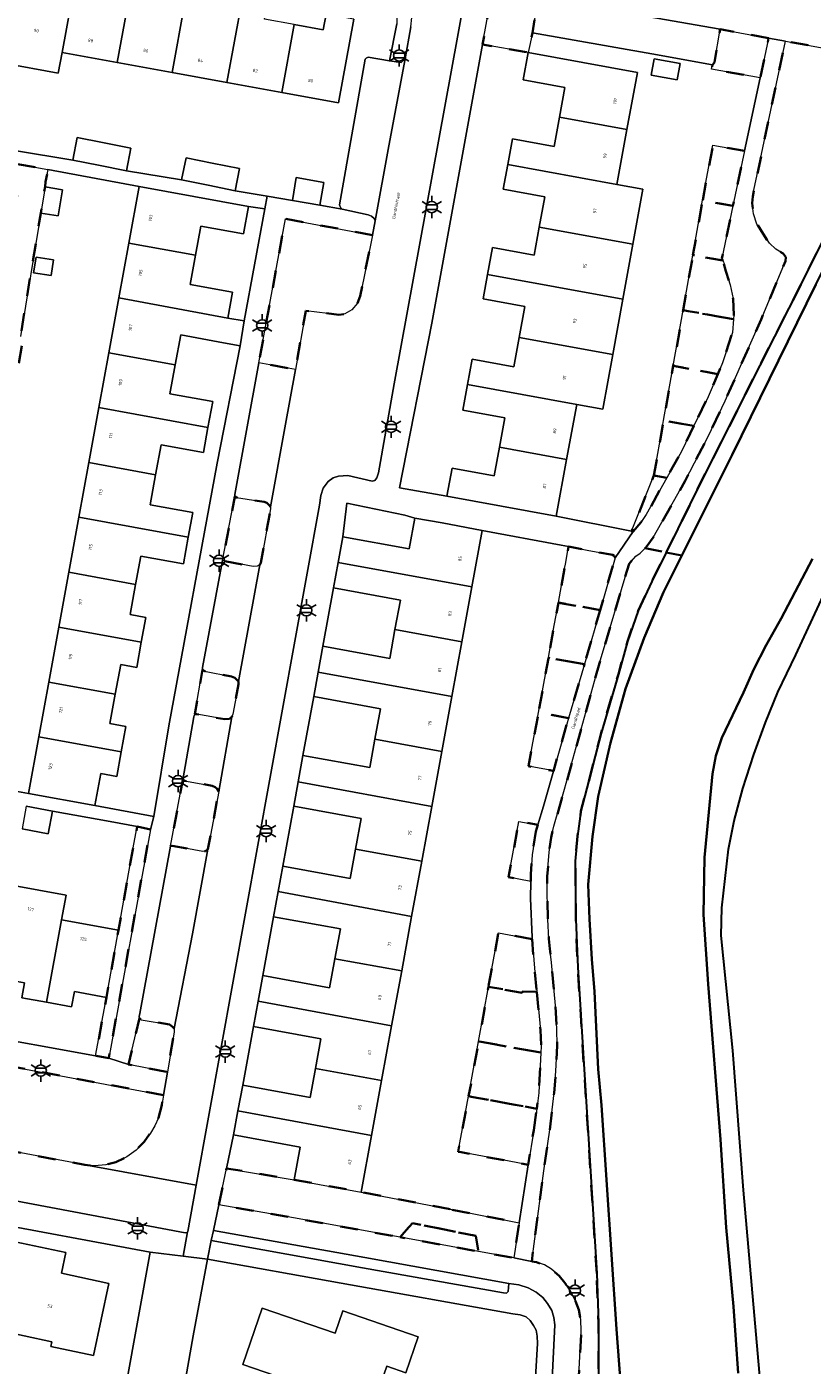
# Model space of a CAD drawing. Extents: x 105780 to 185197, y 477999 to 525027.
# Tile 118 of 256: x 106929 to 107018, y 479594 to 479746. Entities that reach past the tile are written whole.
import ezdxf
from ezdxf.enums import TextEntityAlignment as Align

# ---------------------------------------------------------------- set-up
doc = ezdxf.new("R2010")
doc.units = 0
doc.linetypes.add('XX-HIDDEN', pattern=[4, 2, -2])
for name, color, linetype, lineweight in [('B-GV-GR-GRAS_GAZON-G', 252, 'Continuous', 13), ('B-GV-GR-MATERIAALGRENS-G', 252, 'XX-HIDDEN', 35), ('B-RO-IE-MEUBILAIR_WEGMEUBILAIR-S', 252, 'Continuous', 25), ('B-WE-GW-WATERGANG_SLOOT_INSTEEK-G', 252, 'Continuous', 30), ('B-XX-KG-KADASTRAAL_BEBOUWING-G', 252, 'Continuous', 20), ('B1-WE-OG-BEBOUWING-T18', 7, 'Continuous', 18), ('B1-WE-OG-TERREIN_ERF-GV', 252, 'Continuous', 18), ('B1-WE-OG-TOPOGRAFIE-T18', 10, 'Continuous', 18), ('B1-WE-VH-VERHARDING_ASFALT-GV', 252, 'Continuous', 18), ('B1-WE-VH-VERHARDING_BETONSTRAATSTEEN-GV', 252, 'Continuous', 18), ('B1-WE-VH-VERHARDING_TEGEL-GV', 252, 'Continuous', 18)]:
    doc.layers.add(name, color=color, linetype=linetype, lineweight=lineweight)
doc.styles.add('NLCS-ISO', font='NLCS-ISO.ttf')
doc.styles.add('NLCS-ISO-M200-T18', font='NLCS-ISO.ttf', dxfattribs={"height": 0.36})

# ---------------------------------------------------------------- blocks, each defined once
blk = doc.blocks.new('B-SIE-WEG_LICHTMAST-SO')
at = {"ltscale": 0.1}
for p, q in [((-1.1, 0.63), (-2.19, 1.27)), ((0, 1.27), (0, 2.53)), ((1.1, 0.63), (2.19, 1.27)), ((-1.1, -0.63), (-2.19, -1.27)), ((0, -1.27), (0, -2.53)), ((1.1, -0.63), (2.19, -1.27))]:
    blk.add_line(p, q, dxfattribs=at)
at = {"flags": 128}
for points in [[(-1.16, 0.5), (1.16, 0.5)], [(-1.16, -0.5), (1.16, -0.5)]]:
    blk.add_lwpolyline(points, dxfattribs=at)
at = {"ltscale": 0.1}
blk.add_circle((0, 0), 1.27, dxfattribs=at)
at = {"style": 'NLCS-ISO'}
blk.add_attdef('TYPE', text='', height=1.8, dxfattribs=at).set_placement((0, 2.53), align=Align.BOTTOM_CENTER)

msp = doc.modelspace()

# ---------------------------------------------------------------- linework, layer by layer
at = {"layer": 'B-GV-GR-GRAS_GAZON-G', "flags": 128}
msp.add_lwpolyline([(107022.312, 479687.463), (107016.337, 479674.502), (107014.275, 479670.283), (107012.88, 479666.831), (107011.574, 479663.227), (107010.307, 479659.384), (107009.346, 479655.685), (107008.681, 479652.472), (107007.921, 479645.836), (107007.87, 479642.704), (107009.167, 479629.682), (107010.389, 479613.818), (107012.565, 479588.841), (107013.34, 479580.87), (107013.332, 479580.442), (107013.051, 479580.008), (107012.75, 479579.693), (107012.428, 479579.566), (107011.882, 479579.486), (107012.435, 479575.868), (107026.314, 479576.624)], dxfattribs=at)
at = {"layer": 'B-GV-GR-MATERIAALGRENS-G', "flags": 128}
for points in [[(106987.073, 479749.081), (106987.481, 479751.79), (106982.42, 479752.643), (106980.798, 479743.725), (106985.985, 479742.783), (106986.464, 479745.039)], [(107026.383, 479735.516), (107031.992, 479746.916), (107023.841, 479748.392), (107022.159, 479748.628), (107021.308, 479743.016), (107021.189, 479742.996), (107015.131, 479744.094), (107011.565, 479727.2), (107011.427, 479726.462), (107011.375, 479725.708), (107011.522, 479724.497), (107011.906, 479723.359), (107012.598, 479722.228), (107013.34, 479721.184), (107014.039, 479720.515), (107014.871, 479720.02), (107015.187, 479719.617), (107015.13, 479719.136), (107012.385, 479712.525), (107008.294, 479703.317), (107006.365, 479699.272), (107003.757, 479694.237), (107000.152, 479687.812), (106999.338, 479686.716), (106999.244, 479686.622), (107001.629, 479686.137), (107005.638, 479694.244), (107017.193, 479717.095)], [(107013.23, 479744.438), (107007.724, 479745.436), (107007.089, 479741.659), (107006.855, 479741.414), (107006.771, 479740.917), (107012.269, 479739.919)], [(106926.782, 479699.708), (106928.75, 479710.511), (106928.406, 479710.606), (106930.708, 479724.597), (106931.195, 479727.558), (106931.266, 479728.121), (106931.52, 479729.531), (106905.454, 479734.207), (106904.897, 479731.247), (106904.796, 479730.712), (106927.964, 479726.725), (106928.019, 479726.572), (106921.438, 479690.694), (106920.025, 479687.073), (106919.342, 479684.918), (106917.502, 479682.973), (106915.805, 479680.854), (106913.948, 479673.56), (106913.865, 479672.669), (106914.188, 479671.992), (106914.82, 479671.253), (106917.296, 479670.692), (106919.481, 479683.261), (106921.434, 479682.856), (106921.551, 479682.89), (106922.094, 479685.951), (106924.009, 479685.612)], [(107010.514, 479731.651), (107006.918, 479732.309), (107005.754, 479726.05), (107009.188, 479725.406)], [(107009.188, 479725.406), (107005.754, 479726.05), (107004.653, 479719.835), (107008.028, 479719.22), (107007.922, 479719.44)], [(106968.318, 479722.088), (106958.456, 479723.96), (106955.433, 479707.624), (106959.576, 479706.85), (106960.765, 479713.522), (106964.512, 479713.077), (106965.194, 479713.16), (106965.971, 479713.622), (106966.638, 479714.39), (106966.928, 479715.183)], [(107008.028, 479719.22), (107004.653, 479719.835), (107003.547, 479713.594), (107004.128, 479713.488), (107006.292, 479713.093), (107009.244, 479712.562), (107009.278, 479713.021), (107009.219, 479714.884), (107008.86, 479716.467), (107008.381, 479717.996), (107008.101, 479719.067)], [(107009.244, 479712.562), (107006.292, 479713.093), (107004.128, 479713.488), (107003.547, 479713.594), (107002.429, 479707.285), (107007.458, 479706.345), (107007.994, 479707.621), (107009.133, 479711.05)], [(107007.458, 479706.345), (107002.429, 479707.285), (107002.195, 479705.964), (107001.334, 479701.095), (107003.402, 479700.717), (107004.758, 479700.47), (107006.369, 479703.754)], [(107004.758, 479700.47), (107003.402, 479700.717), (107001.334, 479701.095), (107000.931, 479698.809), (107000.264, 479695.037), (107000.233, 479694.862), (107001.683, 479694.595), (107003.341, 479697.581)], [(107001.683, 479694.595), (107000.233, 479694.862), (107000, 479694.284), (106997.688, 479688.552), (106997.879, 479688.514), (106998.764, 479689.509), (106999.36, 479690.411)], [(106956.743, 479691.279), (106956.572, 479691.52), (106956.327, 479691.754), (106956.051, 479691.851), (106952.91, 479692.346), (106952.725, 479692.475), (106951.323, 479685.195), (106954.364, 479684.595), (106954.844, 479684.537), (106955.237, 479684.563), (106955.551, 479684.718), (106955.646, 479684.94), (106956.765, 479691.07)], [(106993.748, 479604.402), (106991.596, 479639.129), (106991.374, 479644.529), (106991.315, 479651.114), (106991.576, 479653.976), (106991.959, 479656.789), (106994.244, 479665.649), (106996.2, 479672.347), (106997.23, 479676.047), (106998.437, 479679.512), (107000, 479682.843), (107001.629, 479686.137), (106999.244, 479686.622), (106998.669, 479686.051), (106998.198, 479685.699), (106997.413, 479684.843), (106994.052, 479673.565), (106990.108, 479659.298), (106988.883, 479655.114), (106988.57, 479653.807), (106988.35, 479652.143), (106988.137, 479649.401), (106988.127, 479647.537), (106988.193, 479644.528), (106988.31, 479642.341), (106988.436, 479641.203), (106988.609, 479639.645), (106989.058, 479634.762), (106989.237, 479632.115), (106989.244, 479630.234), (106989.12, 479627.34), (106988.918, 479624.855), (106988.411, 479620.688), (106987.744, 479616.037), (106986.372, 479605.765), (106986.906, 479605.66), (106987.843, 479605.366), (106988.606, 479604.87), (106989.495, 479604.119), (106990.128, 479603.347), (106990.817, 479602.353), (106991.354, 479601.27), (106991.719, 479600.251), (106991.93, 479599.178), (106991.994, 479597.846), (106991.038, 479579.95), (106991.042, 479579.147), (106992.403, 479578.902), (106992.652, 479578.462), (106993.419, 479577.795), (106994.66, 479577.378), (106997.78, 479577.397), (106997.756, 479577.841), (106997.895, 479577.849), (106997.76, 479578.397), (106997.689, 479578.506), (106997.394, 479578.721), (106997.084, 479578.817), (106995.769, 479579.473), (106994.868, 479580.034), (106994.096, 479580.872), (106993.944, 479581.587), (106993.941, 479598.761)], [(106995.824, 479685.527), (106995.733, 479685.747), (106995.526, 479685.845), (106995.353, 479685.878), (106992.676, 479686.383), (106990.556, 479686.784), (106990.198, 479684.816), (106990.105, 479684.304), (106989.403, 479680.437), (106994.124, 479679.593)], [(106994.124, 479679.593), (106989.403, 479680.437), (106989.4, 479680.422), (106988.825, 479677.254), (106988.276, 479674.202), (106988.273, 479674.188), (106992.362, 479673.457), (106992.52, 479673.993)], [(106992.362, 479673.457), (106988.273, 479674.188), (106988.264, 479674.137), (106987.145, 479667.999), (106990.559, 479667.348)], [(106953.126, 479671.511), (106952.728, 479671.901), (106952.348, 479672.064), (106949.29, 479672.68), (106949.055, 479672.859), (106948.179, 479667.782), (106948.423, 479667.786), (106951.566, 479667.222), (106952.112, 479667.269), (106952.368, 479667.489), (106952.504, 479667.784), (106953.127, 479671.184)], [(106990.559, 479667.348), (106987.145, 479667.999), (106987.142, 479667.984), (106986.017, 479661.889), (106986.603, 479661.778), (106988.45, 479661.43), (106988.85, 479661.348), (106990.356, 479666.659)], [(106950.901, 479659.029), (106950.731, 479659.319), (106950.469, 479659.535), (106950.141, 479659.682), (106947.016, 479660.229), (106946.81, 479660.347), (106945.43, 479652.826), (106945.604, 479652.876), (106949.074, 479652.235), (106949.381, 479652.276), (106949.669, 479652.484)], [(106943.135, 479654.704), (106941.651, 479655.045), (106941.148, 479652.464), (106939.522, 479643.307), (106938.152, 479635.693), (106936.932, 479629.059), (106938.422, 479628.789)], [(106986.844, 479654.487), (106987.075, 479655.244), (106984.922, 479655.638), (106983.756, 479649.325), (106986.26, 479648.81), (106986.267, 479649.617), (106986.44, 479651.862)], [(106986.424, 479642.3), (106982.596, 479643.003), (106981.471, 479636.897), (106985.281, 479636.213), (106985.278, 479636.34), (106986.938, 479636.33), (106986.673, 479638.986)], [(106986.938, 479636.33), (106985.278, 479636.34), (106985.281, 479636.213), (106981.471, 479636.897), (106980.359, 479630.695), (106985.221, 479629.828), (106987.418, 479629.437), (106987.451, 479630.109), (106987.376, 479631.954)], [(106945.841, 479632.159), (106945.629, 479632.402), (106945.316, 479632.6), (106942.105, 479633.162), (106941.889, 479633.334), (106940.678, 479628.067), (106945.065, 479627.229), (106945.847, 479631.791)], [(106944.618, 479624.617), (106912.07, 479630.738), (106909.963, 479628.009), (106917.829, 479621.713), (106918.993, 479620.866), (106920.119, 479620.224), (106921.259, 479619.736), (106922.775, 479619.256), (106925.406, 479618.647), (106935.695, 479616.702), (106936.809, 479616.607), (106938.089, 479616.721), (106939.229, 479617.002), (106940.481, 479617.612), (106941.525, 479618.387), (106942.428, 479619.331), (106943.142, 479620.287), (106943.637, 479621.119), (106944.061, 479622.053), (106944.423, 479623.48)], [(106987.418, 479629.437), (106985.221, 479629.828), (106980.359, 479630.695), (106979.224, 479624.48), (106984.494, 479623.511), (106986.937, 479623.061), (106987.19, 479624.869)], [(106986.599, 479620.648), (106986.937, 479623.061), (106984.494, 479623.511), (106979.224, 479624.48), (106978.02, 479618.194), (106978.368, 479618.129), (106983.823, 479617.11), (106985.984, 479616.706)], [(106977.133, 479611.667), (106967.046, 479613.624), (106959.457, 479615.013), (106951.774, 479616.307), (106950.902, 479612.171), (106959.364, 479610.69), (106971.472, 479608.492), (106972.85, 479610.102), (106980.048, 479608.661), (106980.345, 479606.881), (106984.338, 479606.156), (106984.961, 479610.148)], [(106980.048, 479608.661), (106972.85, 479610.102), (106971.472, 479608.492), (106980.345, 479606.881)]]:
    msp.add_lwpolyline(points, close=True, dxfattribs=at)
at = {"layer": 'B-WE-GW-WATERGANG_SLOOT_INSTEEK-G', "flags": 128}
msp.add_lwpolyline([(107031.674, 479742.234), (107041.895, 479762.747), (107047.197, 479773.164), (107045.197, 479773.756), (107031.992, 479746.916), (107026.383, 479735.516), (107017.193, 479717.095), (107005.638, 479694.244), (107001.629, 479686.137), (107003.402, 479685.777), (107009.096, 479697.194), (107018.574, 479716.509)], close=True, dxfattribs=at)
for points in [[(107018.574, 479716.509), (107009.096, 479697.194), (107003.402, 479685.777), (107001.332, 479681.627), (106999.137, 479676.43), (106997.007, 479670.67), (106995.311, 479664.56), (106993.906, 479658.474), (106993.253, 479653.943), (106992.792, 479648.494), (106992.93, 479644.545), (106993.201, 479640.036), (106993.504, 479636.365), (106993.921, 479627.564), (106994.302, 479623.485), (106995.974, 479598.086), (106996.76, 479588.062)], [(107012.565, 479588.841), (107010.389, 479613.818), (107009.167, 479629.682), (107007.87, 479642.704), (107007.921, 479645.836), (107008.681, 479652.472), (107009.346, 479655.685), (107010.307, 479659.384), (107011.574, 479663.227), (107012.88, 479666.831), (107014.275, 479670.283), (107016.337, 479674.502), (107022.312, 479687.463)], [(106996.76, 479588.062), (106995.974, 479598.086), (106994.302, 479623.485), (106993.921, 479627.564), (106993.504, 479636.365), (106993.201, 479640.036), (106992.93, 479644.545), (106992.792, 479648.494), (106993.253, 479653.943), (106993.906, 479658.474), (106995.311, 479664.56), (106997.007, 479670.67), (106999.137, 479676.43), (107001.332, 479681.627), (107003.402, 479685.777), (107001.629, 479686.137), (107000, 479682.843), (106998.437, 479679.512), (106997.23, 479676.047), (106996.2, 479672.347), (106994.244, 479665.649), (106991.959, 479656.789), (106991.576, 479653.976), (106991.315, 479651.114), (106991.374, 479644.529), (106991.596, 479639.129), (106993.748, 479604.402), (106993.941, 479598.761), (106993.944, 479581.587)], [(107009.785, 479593.105), (107009.242, 479600.654), (107008.429, 479609.599), (107007.764, 479619.574), (107006.383, 479637.196), (107005.833, 479645.087), (107005.964, 479651.555), (107006.884, 479661.018), (107007.249, 479663.079), (107007.939, 479665.129), (107010.375, 479670.264), (107011.565, 479672.907), (107012.959, 479675.623), (107014.654, 479678.654), (107018.2, 479685.404)], [(107018.2, 479685.404), (107014.654, 479678.654), (107012.959, 479675.623), (107011.565, 479672.907), (107010.375, 479670.264), (107007.939, 479665.129), (107007.249, 479663.079), (107006.884, 479661.018), (107005.964, 479651.555), (107005.833, 479645.087), (107006.383, 479637.196), (107007.764, 479619.574), (107008.429, 479609.599), (107009.242, 479600.654), (107009.785, 479593.105)]]:
    msp.add_lwpolyline(points, dxfattribs=at)
at = {"layer": 'B-XX-KG-KADASTRAAL_BEBOUWING-G', "flags": 128}
for points in [[(106934.53, 479750.477), (106931.059, 479751.11), (106931.382, 479752.882), (106928.664, 479753.378), (106926.942, 479743.947), (106926.515, 479741.605), (106932.704, 479740.476), (106933.131, 479742.817)], [(106941.109, 479751.124), (106938.293, 479751.638), (106937.967, 479749.849), (106934.53, 479750.477), (106933.131, 479742.817), (106939.384, 479741.675)], [(106947.009, 479748.232), (106943.69, 479748.838), (106944.01, 479750.595), (106941.109, 479751.124), (106939.384, 479741.675), (106945.605, 479740.54)], [(106953.543, 479748.815), (106950.715, 479749.331), (106950.401, 479747.612), (106947.009, 479748.232), (106945.605, 479740.54), (106951.825, 479739.404)], [(106959.45, 479745.963), (106956.063, 479746.581), (106956.377, 479748.297), (106953.543, 479748.815), (106951.825, 479739.404), (106958.046, 479738.268)], [(106959.45, 479745.963), (106958.046, 479738.268), (106964.463, 479737.097), (106966.196, 479746.593), (106963.069, 479747.164), (106962.74, 479745.362)], [(106989.532, 479735.487), (106997.174, 479734.09), (106998.35, 479740.523), (106985.985, 479742.783), (106985.422, 479739.7), (106990.144, 479738.837)], [(107003.212, 479741.563), (107000.259, 479742.095), (106999.924, 479740.235), (107002.875, 479739.696)], [(106997.174, 479734.09), (106989.532, 479735.487), (106988.919, 479732.133), (106984.19, 479732.997), (106983.663, 479730.116), (106996.035, 479727.855)], [(106940.919, 479731.954), (106937.715, 479732.584), (106934.845, 479733.148), (106934.341, 479730.582), (106937.242, 479730.011), (106940.415, 479729.388)], [(106953.247, 479729.638), (106950.156, 479730.262), (106947.194, 479730.859), (106946.687, 479728.351), (106949.697, 479727.744), (106952.741, 479727.129)], [(106996.035, 479727.855), (106983.663, 479730.116), (106983.149, 479727.303), (106987.86, 479726.442), (106987.235, 479723.019), (106997.846, 479721.08), (106998.986, 479727.316)], [(106931.195, 479727.558), (106930.708, 479724.597), (106932.682, 479724.273), (106933.169, 479727.233)], [(106954.268, 479725.36), (106941.88, 479727.621), (106940.709, 479721.203), (106948.244, 479719.835), (106948.844, 479723.123), (106953.698, 479722.237)], [(106959.236, 479726.023), (106962.371, 479725.481), (106962.819, 479728.072), (106959.683, 479728.614)], [(106997.846, 479721.08), (106987.235, 479723.019), (106986.653, 479719.835), (106981.935, 479720.698), (106981.377, 479717.646), (106996.707, 479714.845)], [(106948.244, 479719.835), (106940.709, 479721.203), (106939.574, 479714.986), (106951.929, 479712.681), (106952.466, 479715.621), (106947.636, 479716.503)], [(106930.192, 479719.615), (106929.9, 479717.839), (106931.874, 479717.514), (106932.166, 479719.29)], [(106996.707, 479714.845), (106981.377, 479717.646), (106980.873, 479714.886), (106985.583, 479714.025), (106984.939, 479710.501), (106995.557, 479708.549)], [(106953.786, 479712.365), (106951.929, 479712.681), (106939.574, 479714.986), (106938.438, 479708.767), (106945.963, 479707.394), (106946.581, 479710.783), (106951.422, 479709.9), (106953.305, 479709.544)], [(106995.557, 479708.549), (106984.939, 479710.501), (106984.329, 479707.16), (106979.611, 479708.022), (106979.091, 479705.176), (106991.475, 479702.912), (106994.429, 479702.372)], [(106945.963, 479707.394), (106938.438, 479708.767), (106937.303, 479702.548), (106949.668, 479700.291), (106950.203, 479703.224), (106945.363, 479704.108)], [(106991.475, 479702.912), (106979.091, 479705.176), (106978.559, 479702.269), (106983.32, 479701.399), (106982.712, 479698.071), (106990.336, 479696.677)], [(106949.668, 479700.291), (106937.303, 479702.548), (106936.166, 479696.319), (106943.739, 479694.932), (106944.358, 479698.317), (106949.148, 479697.443)], [(106990.336, 479696.677), (106982.712, 479698.071), (106982.113, 479694.797), (106977.346, 479695.668), (106976.769, 479692.51), (106989.16, 479690.245)], [(106943.739, 479694.932), (106936.166, 479696.319), (106935.032, 479690.109), (106947.427, 479687.847), (106947.94, 479690.657), (106943.12, 479691.537)], [(106947.427, 479687.847), (106935.032, 479690.109), (106933.897, 479683.89), (106941.456, 479682.51), (106942.041, 479685.713), (106946.877, 479684.83)], [(106980.77, 479688.632), (106976.213, 479689.466), (106973.138, 479690.028), (106972.499, 479686.535), (106964.967, 479687.913), (106964.433, 479684.992), (106979.596, 479682.217)], [(106941.456, 479682.51), (106933.897, 479683.89), (106932.762, 479677.671), (106942.112, 479675.964), (106942.622, 479678.758), (106940.831, 479679.085)], [(106979.596, 479682.217), (106964.433, 479684.992), (106963.908, 479682.12), (106971.486, 479680.734), (106970.874, 479677.387), (106978.459, 479675.999)], [(106942.112, 479675.964), (106932.762, 479677.671), (106931.623, 479671.429), (106939.163, 479670.057), (106939.778, 479673.427), (106941.589, 479673.097)], [(106978.459, 479675.999), (106970.874, 479677.387), (106970.272, 479674.1), (106962.699, 479675.486), (106962.163, 479672.555), (106977.321, 479669.782)], [(106939.163, 479670.057), (106931.623, 479671.429), (106930.487, 479665.209), (106939.825, 479663.523), (106940.351, 479666.404), (106938.555, 479666.732)], [(106977.321, 479669.782), (106962.163, 479672.555), (106961.66, 479669.803), (106969.232, 479668.417), (106968.598, 479664.952), (106976.183, 479663.564)], [(106939.825, 479663.523), (106930.487, 479665.209), (106929.32, 479658.817), (106936.861, 479657.441), (106937.524, 479661.071), (106939.318, 479660.743)], [(106976.183, 479663.564), (106968.598, 479664.952), (106968.008, 479661.731), (106960.442, 479663.115), (106959.894, 479660.119), (106975.046, 479657.346)], [(106975.046, 479657.346), (106959.894, 479660.119), (106959.393, 479657.383), (106967.04, 479655.984), (106966.403, 479652.502), (106973.908, 479651.128)], [(106932.036, 479656.81), (106929.061, 479657.353), (106928.59, 479654.781), (106931.567, 479654.238)], [(106973.908, 479651.128), (106966.403, 479652.502), (106965.792, 479649.161), (106958.147, 479650.56), (106957.622, 479647.685), (106972.759, 479644.847)], [(106933.071, 479644.468), (106933.577, 479647.281), (106927.379, 479648.396), (106926.873, 479645.583), (106925.496, 479637.932), (106928.855, 479637.328), (106928.55, 479635.635), (106931.368, 479635.128)], [(106972.759, 479644.847), (106957.622, 479647.685), (106957.1, 479644.836), (106964.684, 479643.448), (106964.064, 479640.063), (106971.632, 479638.687)], [(106933.071, 479644.468), (106931.368, 479635.128), (106934.215, 479634.616), (106934.526, 479636.346), (106938.152, 479635.693), (106939.522, 479643.307)], [(106971.632, 479638.687), (106964.064, 479640.063), (106963.465, 479636.785), (106955.88, 479638.172), (106955.345, 479635.246), (106970.495, 479632.474)], [(106970.495, 479632.474), (106955.345, 479635.246), (106954.82, 479632.378), (106962.46, 479630.98), (106961.847, 479627.631), (106969.357, 479626.257)], [(106969.357, 479626.257), (106961.847, 479627.631), (106961.246, 479624.346), (106953.605, 479625.744), (106953.069, 479622.812), (106968.22, 479620.039)], [(106968.22, 479620.039), (106953.069, 479622.812), (106952.572, 479620.097), (106960.134, 479618.713), (106959.457, 479615.013), (106967.046, 479613.624)], [(106938.441, 479603.267), (106933.063, 479604.426), (106933.565, 479606.751), (106927.81, 479607.992), (106925.653, 479597.988), (106931.955, 479596.629), (106931.847, 479596.128), (106936.677, 479595.086)], [(106972.09, 479593.14), (106973.499, 479597.222), (106964.97, 479600.164), (106964.089, 479597.611), (106955.833, 479600.459), (106953.635, 479594.088), (106961.965, 479591.214), (106960.461, 479586.856), (106968.225, 479584.177), (106970.418, 479590.533), (106968.952, 479591.039), (106969.933, 479593.884)]]:
    msp.add_lwpolyline(points, close=True, dxfattribs=at)
at = {"layer": 'B1-WE-OG-TERREIN_ERF-GV', "flags": 128}
for points in [[(106966.196, 479746.593), (106964.463, 479737.097), (106958.046, 479738.268), (106951.825, 479739.404), (106945.605, 479740.54), (106939.384, 479741.675), (106933.131, 479742.817), (106932.704, 479740.476), (106926.515, 479741.605), (106926.942, 479743.947), (106920.722, 479745.082), (106914.453, 479746.227)], [(106927.744, 479731.7), (106934.341, 479730.582), (106934.845, 479733.148), (106937.715, 479732.584), (106940.919, 479731.954), (106940.415, 479729.388), (106946.687, 479728.351), (106947.194, 479730.859), (106950.156, 479730.262), (106953.247, 479729.638), (106952.741, 479727.129), (106956.368, 479726.511), (106959.236, 479726.023), (106959.683, 479728.614), (106962.819, 479728.072), (106962.371, 479725.481), (106964.898, 479725.025), (106964.688, 479725.226), (106964.597, 479725.514), (106967.482, 479742.034), (106967.616, 479742.173), (106967.819, 479742.28), (106970.239, 479741.866), (106971.088, 479746.047)], [(106959.45, 479745.963), (106962.74, 479745.362), (106963.069, 479747.164)], [(106920.15, 479660.464), (106929.32, 479658.817), (106930.487, 479665.209), (106931.623, 479671.429), (106932.762, 479677.671), (106933.897, 479683.89), (106935.032, 479690.109), (106936.166, 479696.319), (106937.303, 479702.548), (106938.438, 479708.767), (106939.574, 479714.986), (106940.709, 479721.203), (106941.88, 479727.621), (106931.52, 479729.531), (106931.266, 479728.121), (106931.195, 479727.558), (106933.169, 479727.233), (106932.682, 479724.273), (106930.708, 479724.597), (106928.406, 479710.606)], [(106927.379, 479648.396), (106933.577, 479647.281), (106933.071, 479644.468), (106939.522, 479643.307), (106941.148, 479652.464), (106941.651, 479655.045), (106938.587, 479655.642), (106932.036, 479656.81), (106931.567, 479654.238), (106928.59, 479654.781)], [(106940.384, 479591.798), (106943.132, 479606.808), (106923.62, 479610.43), (106919.839, 479605.637), (106913.53, 479597.64), (106900.695, 479581.814)], [(106985.936, 479577.802), (106987.03, 479596.47), (106986.977, 479597.29), (106986.877, 479597.955), (106986.592, 479598.496), (106986.203, 479599.069), (106985.749, 479599.47), (106985.077, 479599.711), (106984.219, 479599.829), (106964.772, 479603.299), (106949.603, 479606.005), (106947.976, 479597.319), (106945.623, 479583.805)]]:
    msp.add_lwpolyline(points, dxfattribs=at)
for points in [[(107012.269, 479739.919), (107006.771, 479740.917), (107006.855, 479741.414), (107000, 479742.65), (106986.464, 479745.039), (106985.985, 479742.783), (106998.35, 479740.523), (106997.174, 479734.09), (106996.035, 479727.855), (106998.986, 479727.316), (106997.846, 479721.08), (106996.707, 479714.845), (106995.557, 479708.549), (106994.429, 479702.372), (106991.475, 479702.912), (106990.336, 479696.677), (106989.16, 479690.245), (106997.688, 479688.552), (107000, 479694.284), (107000.233, 479694.862), (107000.264, 479695.037), (107000.931, 479698.809), (107001.334, 479701.095), (107002.195, 479705.964), (107002.429, 479707.285), (107003.547, 479713.594), (107004.653, 479719.835), (107005.754, 479726.05), (107006.918, 479732.309), (107010.514, 479731.651)], [(106987.86, 479726.442), (106983.149, 479727.303), (106983.663, 479730.116), (106984.19, 479732.997), (106988.919, 479732.133), (106989.532, 479735.487), (106990.144, 479738.837), (106985.422, 479739.7), (106985.985, 479742.783), (106980.798, 479743.725), (106975.053, 479712.13), (106971.376, 479693.454), (106976.769, 479692.51), (106977.346, 479695.668), (106982.113, 479694.797), (106982.712, 479698.071), (106983.32, 479701.399), (106978.559, 479702.269), (106979.091, 479705.176), (106979.611, 479708.022), (106984.329, 479707.16), (106984.939, 479710.501), (106985.583, 479714.025), (106980.873, 479714.886), (106981.377, 479717.646), (106981.935, 479720.698), (106986.653, 479719.835), (106987.235, 479723.019)], [(107003.212, 479741.563), (107002.875, 479739.696), (106999.924, 479740.235), (107000.259, 479742.095)], [(106956.105, 479725.071), (106954.268, 479725.36), (106953.698, 479722.237), (106948.844, 479723.123), (106948.244, 479719.835), (106947.636, 479716.503), (106952.466, 479715.621), (106951.929, 479712.681), (106953.786, 479712.365)], [(106930.192, 479719.615), (106932.166, 479719.29), (106931.874, 479717.514), (106929.9, 479717.839)], [(106950.703, 479696.232), (106953.305, 479709.544), (106951.422, 479709.9), (106946.581, 479710.783), (106945.963, 479707.394), (106945.363, 479704.108), (106950.203, 479703.224), (106949.668, 479700.291), (106949.148, 479697.443), (106944.358, 479698.317), (106943.739, 479694.932), (106943.12, 479691.537), (106947.94, 479690.657), (106947.427, 479687.847), (106946.877, 479684.83), (106942.041, 479685.713), (106941.456, 479682.51), (106940.831, 479679.085), (106942.622, 479678.758), (106942.112, 479675.964), (106941.589, 479673.097), (106939.778, 479673.427), (106939.163, 479670.057), (106938.555, 479666.732), (106940.351, 479666.404), (106939.825, 479663.523), (106939.318, 479660.743), (106937.524, 479661.071), (106936.861, 479657.441), (106943.513, 479656.183), (106945.219, 479666.467)], [(106973.138, 479690.028), (106972.008, 479690.338), (106965.428, 479691.716), (106964.967, 479687.913), (106972.499, 479686.535)], [(106984.922, 479655.638), (106987.075, 479655.244), (106987.721, 479657.363), (106988.85, 479661.348), (106988.45, 479661.43), (106986.603, 479661.778), (106986.017, 479661.889), (106987.142, 479667.984), (106987.145, 479667.999), (106988.264, 479674.137), (106988.273, 479674.188), (106988.276, 479674.202), (106988.825, 479677.254), (106989.4, 479680.422), (106989.403, 479680.437), (106990.105, 479684.304), (106990.198, 479684.816), (106990.556, 479686.784), (106989.729, 479686.94), (106980.77, 479688.632), (106979.596, 479682.217), (106978.459, 479675.999), (106977.321, 479669.782), (106976.183, 479663.564), (106975.046, 479657.346), (106973.908, 479651.128), (106972.759, 479644.847), (106971.632, 479638.687), (106970.495, 479632.474), (106969.357, 479626.257), (106968.22, 479620.039), (106967.046, 479613.624), (106977.133, 479611.667), (106984.961, 479610.148), (106985.984, 479616.706), (106983.823, 479617.11), (106978.368, 479618.129), (106978.02, 479618.194), (106979.224, 479624.48), (106980.359, 479630.695), (106981.471, 479636.897), (106982.596, 479643.003), (106986.424, 479642.3), (106986.407, 479642.521), (106986.242, 479646.897), (106986.26, 479648.81), (106983.756, 479649.325)], [(106971.486, 479680.734), (106963.908, 479682.12), (106962.699, 479675.486), (106970.272, 479674.1), (106970.874, 479677.387)], [(106961.66, 479669.803), (106960.442, 479663.115), (106968.008, 479661.731), (106968.598, 479664.952), (106969.232, 479668.417)], [(106967.04, 479655.984), (106959.393, 479657.383), (106958.147, 479650.56), (106965.792, 479649.161), (106966.403, 479652.502)], [(106964.684, 479643.448), (106957.1, 479644.836), (106955.88, 479638.172), (106963.465, 479636.785), (106964.064, 479640.063)], [(106928.55, 479635.635), (106928.855, 479637.328), (106925.496, 479637.932), (106922.1, 479638.543), (106921.806, 479636.91), (106918.918, 479637.429), (106916.081, 479637.94), (106916.4, 479639.709), (106913.045, 479640.312), (106909.755, 479640.904), (106909.431, 479639.104), (106906.322, 479639.663), (106906.676, 479641.631), (106904.708, 479641.986), (106903.779, 479637.044), (106906.337, 479636.581), (106905.99, 479634.662), (106908.548, 479634.199), (106936.932, 479629.059), (106938.152, 479635.693), (106934.526, 479636.346), (106934.215, 479634.616), (106931.368, 479635.128)], [(106962.46, 479630.98), (106954.82, 479632.378), (106953.605, 479625.744), (106961.246, 479624.346), (106961.847, 479627.631)], [(106960.134, 479618.713), (106952.572, 479620.097), (106951.774, 479616.307), (106959.457, 479615.013)], [(106938.441, 479603.267), (106936.677, 479595.086), (106931.847, 479596.128), (106931.955, 479596.629), (106925.653, 479597.988), (106927.81, 479607.992), (106933.565, 479606.751), (106933.063, 479604.426)], [(106953.635, 479594.088), (106955.833, 479600.459), (106964.089, 479597.611), (106964.97, 479600.164), (106973.499, 479597.222), (106972.09, 479593.14), (106969.933, 479593.884), (106968.952, 479591.039), (106970.418, 479590.533), (106968.225, 479584.177), (106960.461, 479586.856), (106961.965, 479591.214)]]:
    msp.add_lwpolyline(points, close=True, dxfattribs=at)
at = {"layer": 'B1-WE-VH-VERHARDING_ASFALT-GV', "flags": 128}
for points in [[(106972.686, 479745.723), (106972.013, 479742.068), (106970.19, 479732.226), (106968.61, 479723.7), (106968.318, 479722.088), (106966.928, 479715.183), (106966.638, 479714.39), (106965.971, 479713.622), (106965.194, 479713.16), (106964.512, 479713.077), (106960.765, 479713.522), (106959.576, 479706.85), (106958.402, 479700.257), (106956.743, 479691.279), (106956.765, 479691.07), (106955.646, 479684.94), (106955.551, 479684.718), (106953.126, 479671.511), (106953.127, 479671.184), (106952.504, 479667.784), (106952.368, 479667.489), (106950.901, 479659.029), (106949.669, 479652.484), (106947.9, 479642.905), (106945.841, 479632.159), (106945.847, 479631.791), (106945.065, 479627.229), (106944.618, 479624.617), (106944.423, 479623.48), (106944.061, 479622.053), (106943.637, 479621.119), (106943.142, 479620.287), (106942.428, 479619.331), (106941.525, 479618.387), (106940.481, 479617.612), (106939.229, 479617.002), (106938.089, 479616.721), (106936.809, 479616.607), (106935.695, 479616.702), (106948.341, 479614.411), (106962.302, 479691.492), (106962.467, 479692.574), (106962.722, 479693.4), (106963.304, 479694.183), (106963.859, 479694.589), (106964.454, 479694.756), (106965.529, 479694.865), (106968.281, 479694.207), (106968.57, 479694.299), (106968.803, 479694.578), (106969.013, 479695.147), (106970.774, 479705.244), (106980.191, 479756.785)], [(106925.22, 479613.101), (106947.103, 479609), (106947.291, 479609.021), (106947.351, 479609.106), (106947.39, 479609.16), (106948.341, 479614.411), (106935.695, 479616.702), (106925.406, 479618.647)], [(106991.038, 479579.95), (106991.994, 479597.846), (106991.93, 479599.178), (106991.719, 479600.251), (106991.354, 479601.27), (106990.817, 479602.353), (106990.128, 479603.347), (106989.495, 479604.119), (106988.606, 479604.87), (106987.843, 479605.366), (106986.906, 479605.66), (106986.372, 479605.765), (106984.338, 479606.156), (106980.345, 479606.881), (106971.472, 479608.492), (106959.364, 479610.69), (106950.902, 479612.171), (106950.293, 479609.28), (106967.449, 479606.195), (106983.784, 479603.258), (106984.933, 479603.095), (106985.984, 479602.759), (106986.867, 479602.283), (106987.651, 479601.667), (106988.179, 479600.994), (106988.641, 479600.183), (106988.898, 479599.402), (106988.984, 479598.583), (106988.212, 479582.419)], [(106988.212, 479582.419), (106988.984, 479598.583), (106988.898, 479599.402), (106988.641, 479600.183), (106988.179, 479600.994), (106987.651, 479601.667), (106986.867, 479602.283), (106985.984, 479602.759), (106984.933, 479603.095), (106983.784, 479603.258), (106983.702, 479602.332), (106983.518, 479602.14), (106983.192, 479602.184), (106967.204, 479605.043), (106950.047, 479608.111), (106949.603, 479606.005), (106964.772, 479603.299), (106984.219, 479599.829), (106985.077, 479599.711), (106985.749, 479599.47), (106986.203, 479599.069), (106986.592, 479598.496), (106986.877, 479597.955), (106986.977, 479597.29), (106987.03, 479596.47), (106985.936, 479577.802)]]:
    msp.add_lwpolyline(points, dxfattribs=at)
msp.add_lwpolyline([(107011.565, 479727.2), (107015.131, 479744.094), (107013.23, 479744.438), (107012.269, 479739.919), (107010.514, 479731.651), (107009.188, 479725.406), (107007.922, 479719.44), (107008.028, 479719.22), (107008.101, 479719.067), (107008.381, 479717.996), (107008.86, 479716.467), (107009.219, 479714.884), (107009.278, 479713.021), (107009.244, 479712.562), (107009.133, 479711.05), (107007.994, 479707.621), (107007.458, 479706.345), (107006.369, 479703.754), (107004.758, 479700.47), (107003.341, 479697.581), (107001.683, 479694.595), (106999.36, 479690.411), (106998.764, 479689.509), (106997.879, 479688.514), (106995.824, 479685.527), (106994.124, 479679.593), (106992.52, 479673.993), (106992.362, 479673.457), (106990.559, 479667.348), (106990.356, 479666.659), (106988.85, 479661.348), (106987.721, 479657.363), (106987.075, 479655.244), (106986.844, 479654.487), (106986.44, 479651.862), (106986.267, 479649.617), (106986.26, 479648.81), (106986.242, 479646.897), (106986.407, 479642.521), (106986.424, 479642.3), (106986.673, 479638.986), (106986.938, 479636.33), (106987.376, 479631.954), (106987.451, 479630.109), (106987.418, 479629.437), (106987.19, 479624.869), (106986.937, 479623.061), (106986.599, 479620.648), (106985.984, 479616.706), (106984.961, 479610.148), (106984.338, 479606.156), (106986.372, 479605.765), (106987.744, 479616.037), (106988.411, 479620.688), (106988.918, 479624.855), (106989.12, 479627.34), (106989.244, 479630.234), (106989.237, 479632.115), (106989.058, 479634.762), (106988.609, 479639.645), (106988.436, 479641.203), (106988.31, 479642.341), (106988.193, 479644.528), (106988.127, 479647.537), (106988.137, 479649.401), (106988.35, 479652.143), (106988.57, 479653.807), (106988.883, 479655.114), (106990.108, 479659.298), (106994.052, 479673.565), (106997.413, 479684.843), (106998.198, 479685.699), (106998.669, 479686.051), (106999.244, 479686.622), (106999.338, 479686.716), (107000.152, 479687.812), (107003.757, 479694.237), (107006.365, 479699.272), (107008.294, 479703.317), (107012.385, 479712.525), (107015.13, 479719.136), (107015.187, 479719.617), (107014.871, 479720.02), (107014.039, 479720.515), (107013.34, 479721.184), (107012.598, 479722.228), (107011.906, 479723.359), (107011.522, 479724.497), (107011.375, 479725.708), (107011.427, 479726.462)], close=True, dxfattribs=at)
at = {"layer": 'B1-WE-VH-VERHARDING_BETONSTRAATSTEEN-GV', "flags": 128}
for points in [[(107024.123, 479750.331), (107006.053, 479753.73), (106989.712, 479756.658), (106986.907, 479757.161), (106986.726, 479755.954), (106983.14, 479756.474), (106982.42, 479752.643), (106987.481, 479751.79), (106987.073, 479749.081), (107007.724, 479745.436), (107013.23, 479744.438), (107015.131, 479744.094), (107021.189, 479742.996), (107021.308, 479743.016), (107022.159, 479748.628), (107023.841, 479748.392)], [(106987.073, 479749.081), (106986.464, 479745.039), (107000, 479742.65), (107006.855, 479741.414), (107007.089, 479741.659), (107007.724, 479745.436)], [(106972.013, 479742.068), (106971.561, 479741.679), (106971.27, 479741.689), (106970.239, 479741.866), (106967.819, 479742.28), (106967.616, 479742.173), (106967.482, 479742.034), (106964.597, 479725.514), (106964.688, 479725.226), (106964.898, 479725.025), (106967.82, 479724.405), (106968.2, 479724.243), (106968.496, 479723.993), (106968.61, 479723.7), (106970.19, 479732.226)], [(106959.576, 479706.85), (106955.433, 479707.624), (106952.731, 479692.684), (106952.725, 479692.475), (106952.91, 479692.346), (106956.051, 479691.851), (106956.327, 479691.754), (106956.572, 479691.52), (106956.743, 479691.279), (106958.402, 479700.257)], [(106955.551, 479684.718), (106955.237, 479684.563), (106954.844, 479684.537), (106954.364, 479684.595), (106951.323, 479685.195), (106949.06, 479673.066), (106949.055, 479672.859), (106949.29, 479672.68), (106952.348, 479672.064), (106952.728, 479671.901), (106953.126, 479671.511)], [(106952.368, 479667.489), (106952.112, 479667.269), (106951.566, 479667.222), (106948.423, 479667.786), (106948.179, 479667.782), (106948.107, 479667.632), (106948.053, 479667.504), (106946.81, 479660.347), (106947.016, 479660.229), (106950.141, 479659.682), (106950.469, 479659.535), (106950.731, 479659.319), (106950.901, 479659.029)], [(106949.669, 479652.484), (106949.381, 479652.276), (106949.074, 479652.235), (106945.604, 479652.876), (106945.43, 479652.826), (106941.953, 479633.843), (106941.882, 479633.523), (106941.889, 479633.334), (106942.105, 479633.162), (106945.316, 479632.6), (106945.629, 479632.402), (106945.841, 479632.159), (106947.9, 479642.905)], [(106950.293, 479609.28), (106950.047, 479608.111), (106967.204, 479605.043), (106983.192, 479602.184), (106983.518, 479602.14), (106983.702, 479602.332), (106983.784, 479603.258), (106967.449, 479606.195)], [(106949.603, 479606.005), (106946.852, 479606.346), (106943.132, 479606.808), (106940.384, 479591.798), (106936.35, 479592.447), (106935.337, 479585.648), (106935.477, 479585.48), (106945.198, 479583.71), (106945.623, 479583.805), (106947.976, 479597.319)]]:
    msp.add_lwpolyline(points, close=True, dxfattribs=at)
at = {"layer": 'B1-WE-VH-VERHARDING_TEGEL-GV', "flags": 128}
for points in [[(106980.191, 479756.785), (106970.774, 479705.244), (106969.013, 479695.147), (106968.803, 479694.578), (106968.57, 479694.299), (106968.281, 479694.207), (106965.529, 479694.865), (106964.454, 479694.756), (106963.859, 479694.589), (106963.304, 479694.183), (106962.722, 479693.4), (106962.467, 479692.574), (106962.302, 479691.492), (106948.341, 479614.411), (106947.39, 479609.16), (106947.351, 479609.106), (106946.852, 479606.346), (106949.603, 479606.005), (106950.047, 479608.111), (106950.293, 479609.28), (106950.902, 479612.171), (106951.774, 479616.307), (106952.572, 479620.097), (106953.069, 479622.812), (106953.605, 479625.744), (106954.82, 479632.378), (106955.345, 479635.246), (106955.88, 479638.172), (106957.1, 479644.836), (106957.622, 479647.685), (106958.147, 479650.56), (106959.393, 479657.383), (106959.894, 479660.119), (106960.442, 479663.115), (106961.66, 479669.803), (106962.163, 479672.555), (106962.699, 479675.486), (106963.908, 479682.12), (106964.433, 479684.992), (106964.967, 479687.913), (106965.428, 479691.716), (106972.008, 479690.338), (106973.138, 479690.028), (106976.213, 479689.466), (106980.77, 479688.632), (106989.729, 479686.94), (106990.556, 479686.784), (106992.676, 479686.383), (106995.353, 479685.878), (106995.526, 479685.845), (106995.733, 479685.747), (106995.824, 479685.527), (106997.879, 479688.514), (106997.688, 479688.552), (106989.16, 479690.245), (106976.769, 479692.51), (106971.376, 479693.454), (106975.053, 479712.13), (106980.798, 479743.725), (106982.42, 479752.643)], [(106905.454, 479734.207), (106931.52, 479729.531), (106941.88, 479727.621), (106954.268, 479725.36), (106956.105, 479725.071), (106956.368, 479726.511), (106952.741, 479727.129), (106949.697, 479727.744), (106946.687, 479728.351), (106940.415, 479729.388), (106937.242, 479730.011), (106934.341, 479730.582), (106927.744, 479731.7)], [(106929.061, 479657.353), (106932.036, 479656.81), (106938.587, 479655.642), (106941.651, 479655.045), (106943.135, 479654.704), (106943.513, 479656.183), (106936.861, 479657.441), (106929.32, 479658.817), (106920.15, 479660.464)], [(106912.07, 479630.738), (106944.618, 479624.617), (106945.065, 479627.229), (106940.678, 479628.067), (106938.422, 479628.789), (106936.932, 479629.059), (106908.548, 479634.199)], [(106923.62, 479610.43), (106943.132, 479606.808), (106946.852, 479606.346), (106947.351, 479609.106), (106947.291, 479609.021), (106947.103, 479609), (106925.22, 479613.101)]]:
    msp.add_lwpolyline(points, dxfattribs=at)
for points in [[(106967.482, 479753.643), (106967.145, 479751.792), (106968.306, 479751.22), (106969.453, 479750.39), (106970.419, 479749.231), (106970.833, 479748.334), (106971.098, 479747.142), (106971.088, 479746.047), (106970.239, 479741.866), (106971.27, 479741.689), (106971.561, 479741.679), (106972.013, 479742.068), (106972.686, 479745.723), (106972.8, 479746.752), (106972.764, 479747.624), (106972.469, 479748.609), (106972.052, 479749.678), (106971.239, 479750.823), (106970.362, 479751.83), (106969.525, 479752.53), (106968.363, 479753.274)], [(106946.81, 479660.347), (106948.053, 479667.504), (106948.107, 479667.632), (106948.179, 479667.782), (106949.055, 479672.859), (106949.06, 479673.066), (106951.323, 479685.195), (106952.725, 479692.475), (106952.731, 479692.684), (106955.433, 479707.624), (106958.456, 479723.96), (106968.318, 479722.088), (106968.61, 479723.7), (106968.496, 479723.993), (106968.2, 479724.243), (106967.82, 479724.405), (106964.898, 479725.025), (106962.371, 479725.481), (106959.236, 479726.023), (106956.368, 479726.511), (106956.105, 479725.071), (106953.786, 479712.365), (106953.305, 479709.544), (106950.703, 479696.232), (106945.219, 479666.467), (106943.513, 479656.183), (106943.135, 479654.704), (106938.422, 479628.789), (106940.678, 479628.067), (106941.889, 479633.334), (106941.882, 479633.523), (106941.953, 479633.843), (106945.43, 479652.826)]]:
    msp.add_lwpolyline(points, close=True, dxfattribs=at)

# ---------------------------------------------------------------- block references
at = {"layer": 'B-RO-IE-MEUBILAIR_WEGMEUBILAIR-S', "xscale": 0.5, "yscale": 0.5, "zscale": 0.5}
for p in [(106971.348, 479742.461), (106975.042, 479725.272), (106955.824, 479711.856), (106970.426, 479700.367), (106950.922, 479685.181), (106960.828, 479679.56), (106946.273, 479660.206), (106956.265, 479654.537), (106951.634, 479629.546), (106930.713, 479627.398), (106941.693, 479609.502), (106991.283, 479602.454)]:
    msp.add_blockref('B-SIE-WEG_LICHTMAST-SO', p, dxfattribs=at)

# ---------------------------------------------------------------- texts
at = {"layer": 'B1-WE-OG-BEBOUWING-T18', "style": 'NLCS-ISO-M200-T18'}
for s, rotation, p in [('90', 349.6, (106930.207, 479745.282)), ('88', 349.6, (106936.369, 479744.157)), ('86', 349.6, (106942.626, 479743.015)), ('84', 349.6, (106948.81, 479741.886)), ('82', 349.6, (106955.031, 479740.75)), ('80', 349.6, (106961.311, 479739.604)), ('101', 79.6, (106995.826, 479737.283)), ('99', 79.6, (106994.69, 479731.07)), ('97', 79.6, (106993.551, 479724.834)), ('103', 79.6, (106943.161, 479724.055)), ('95', 79.6, (106992.411, 479718.599)), ('105', 79.6, (106942.025, 479717.835)), ('93', 79.6, (106991.271, 479712.363)), ('107', 79.6, (106940.89, 479711.616)), ('109', 79.6, (106939.755, 479705.397)), ('91', 79.6, (106990.097, 479705.943)), ('111', 79.6, (106938.653, 479699.364)), ('89', 79.6, (106988.992, 479699.892)), ('113', 79.6, (106937.484, 479692.959)), ('87', 79.6, (106987.852, 479693.657)), ('115', 79.6, (106936.349, 479686.74)), ('85', 79.6, (106978.252, 479685.424)), ('117', 79.6, (106935.214, 479680.521)), ('83', 79.6, (106977.114, 479679.206)), ('119', 79.6, (106934.078, 479674.302)), ('81', 79.6, (106975.943, 479672.803)), ('121', 79.6, (106932.977, 479668.268)), ('79', 79.6, (106974.839, 479666.771)), ('123', 79.6, (106931.808, 479661.863)), ('77', 79.6, (106973.702, 479660.553)), ('75', 79.6, (106972.564, 479654.335)), ('73', 79.6, (106971.426, 479648.117)), ('127', 349.8, (106929.573, 479645.668)), ('125', 349.8, (106935.546, 479642.295)), ('71', 79.6, (106970.255, 479641.714)), ('69', 79.6, (106969.151, 479635.681)), ('67', 79.6, (106968.013, 479629.463)), ('65', 79.6, (106966.876, 479623.246)), ('63', 79.6, (106965.738, 479617.028)), ('53', 347.9, (106931.751, 479600.683))]:
    msp.add_text(s, height=0.36, rotation=rotation, dxfattribs=at).set_placement(p, align=Align.MIDDLE)
at = {"layer": 'B1-WE-OG-TOPOGRAFIE-T18', "style": 'NLCS-ISO-M200-T18'}
for s, rotation, p in [('Gandhistraat', 78.9, (106970.996, 479725.441)), ('Gandhipad', 74, (106991.439, 479667.316))]:
    msp.add_text(s, height=0.36, rotation=rotation, dxfattribs=at).set_placement(p, align=Align.MIDDLE)

doc.saveas('drawing.dxf')
